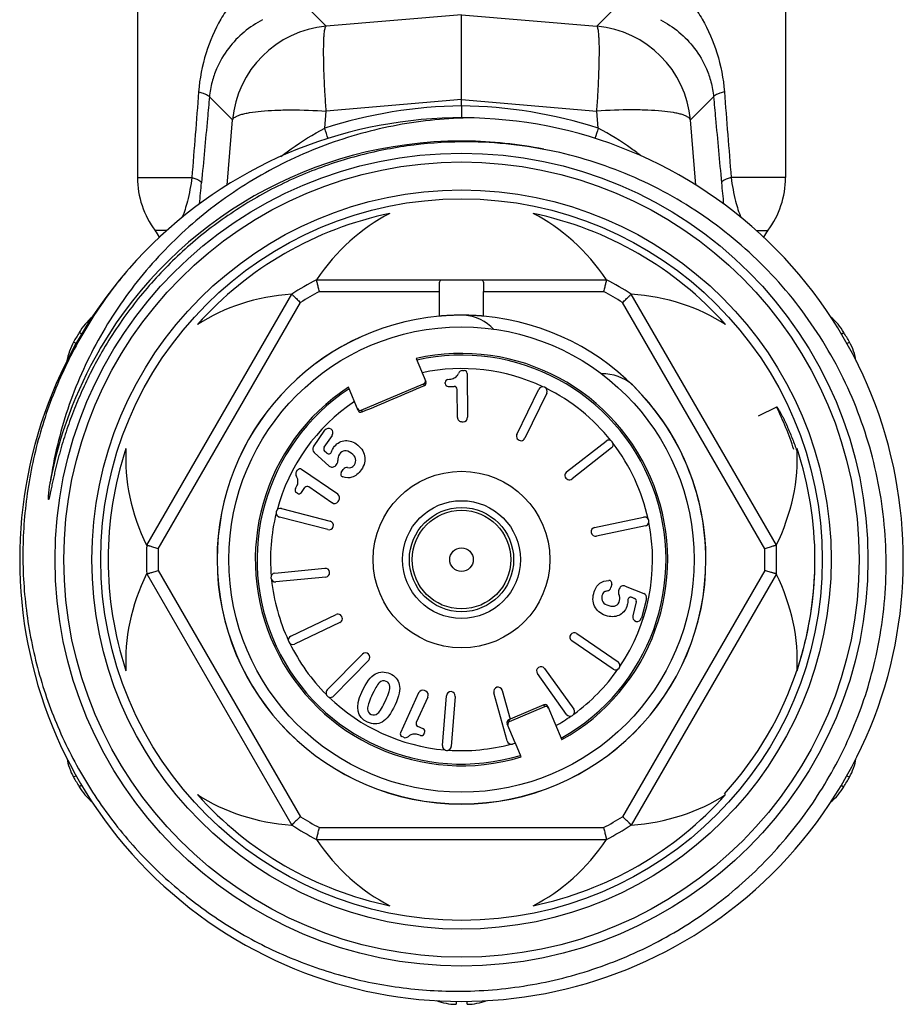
# Model space of a CAD drawing. Header units: millimetres. Extents: x 60394 to 199354, y 20895 to 166073.
# Tile 156 of 256: x 121074 to 121104, y 21112 to 21145. Entities that reach past the tile are written whole.
import ezdxf

# ---------------------------------------------------------------- set-up
doc = ezdxf.new("R2010")
doc.units = ezdxf.units.MM

msp = doc.modelspace()

# ---------------------------------------------------------------- linework, layer by layer
at = {"color": 0, "linetype": 'Continuous', "lineweight": -2}
for p, q in [((121078.482, 21146.725), (121078.482, 21139.641)), ((121100.482, 21146.725), (121100.482, 21139.641)), ((121084.887, 21144.778), (121084.263, 21145.4)), ((121089.482, 21145.168), (121084.887, 21144.778)), ((121089.482, 21145.168), (121094.076, 21144.778)), ((121089.482, 21142.289), (121089.482, 21145.168)), ((121094.076, 21144.778), (121094.701, 21145.4)), ((121081.708, 21141.598), (121080.924, 21142.379)), ((121089.482, 21142.289), (121084.887, 21141.899)), ((121089.482, 21142.073), (121089.482, 21142.289)), ((121089.482, 21142.289), (121094.076, 21141.899)), ((121097.256, 21141.598), (121098.04, 21142.379)), ((121084.84, 21141.319), (121084.887, 21141.899)), ((121089.482, 21142.073), (121089.482, 21141.669)), ((121094.123, 21141.319), (121094.076, 21141.899)), ((121081.527, 21139.38), (121081.708, 21141.598)), ((121097.437, 21139.379), (121097.256, 21141.598)), ((121078.482, 21139.641), (121080.329, 21139.641)), ((121100.482, 21139.641), (121098.635, 21139.641)), ((121079.475, 21137.841), (121079.082, 21137.841)), ((121099.482, 21137.841), (121099.882, 21137.841)), ((121084.558, 21136.17), (121094.405, 21136.17)), ((121084.657, 21135.77), (121088.733, 21135.77)), ((121088.733, 21134.936), (121088.733, 21135.77)), ((121090.23, 21134.936), (121090.23, 21135.77)), ((121090.23, 21135.77), (121094.307, 21135.77)), ((121078.793, 21127.156), (121083.716, 21135.684)), ((121079.188, 21127.041), (121084.013, 21135.398)), ((121099.775, 21127.041), (121094.95, 21135.398)), ((121100.171, 21127.156), (121095.247, 21135.684)), ((121076.404, 21134.006), (121076.312, 21134.058)), ((121076.588, 21134.328), (121076.499, 21134.381)), ((121102.374, 21134.327), (121102.464, 21134.381)), ((121102.561, 21134.007), (121102.651, 21134.058)), ((121087.941, 21133.498), (121088.275, 21132.712)), ((121089.516, 21133.09), (121089.575, 21133.09)), ((121089.676, 21132.991), (121089.689, 21131.502)), ((121085.974, 21131.735), (121085.64, 21132.521)), ((121086.079, 21131.743), (121088.196, 21132.642)), ((121088.222, 21132.581), (121088.196, 21132.642)), ((121088.93, 21132.646), (121088.929, 21132.688)), ((121089.03, 21132.547), (121089.234, 21132.549)), ((121089.343, 21131.499), (121089.335, 21132.449)), ((121091.366, 21130.921), (121092.105, 21132.453)), ((121092.375, 21132.322), (121091.636, 21130.791)), ((121086.079, 21131.743), (121086.105, 21131.682)), ((121099.562, 21131.552), (121100.183, 21131.853)), ((121084.46, 21130.5), (121084.846, 21131.062)), ((121089.494, 21131.351), (121089.54, 21131.351)), ((121084.82, 21130.483), (121085.098, 21130.889)), ((121093.052, 21129.649), (121094.392, 21130.696)), ((121094.577, 21130.46), (121093.236, 21129.413)), ((121084.989, 21129.847), (121084.484, 21130.304)), ((121084.909, 21130.286), (121084.835, 21130.352)), ((121083.881, 21129.657), (121083.915, 21129.706)), ((121085.281, 21128.888), (121084.054, 21129.732)), ((121085.21, 21129.869), (121085.256, 21129.931)), ((121085.396, 21129.629), (121085.468, 21129.732)), ((121084.048, 21128.948), (121084.163, 21129.116)), ((121085.085, 21128.603), (121084.302, 21129.142)), ((121083.909, 21128.922), (121083.874, 21128.946)), ((121083.373, 21128.404), (121085.02, 21127.979)), ((121085.294, 21128.642), (121085.32, 21128.68)), ((121084.945, 21127.688), (121083.298, 21128.114)), ((121094.001, 21127.763), (121095.666, 21128.109)), ((121095.728, 21127.816), (121094.062, 21127.469)), ((121083.148, 21126.211), (121084.841, 21126.374)), ((121078.793, 21126.184), (121083.716, 21117.656)), ((121079.188, 21126.298), (121084.013, 21117.941)), ((121084.87, 21126.075), (121083.177, 21125.912)), ((121099.775, 21126.298), (121094.95, 21117.941)), ((121100.171, 21126.184), (121095.247, 21117.656)), ((121094.583, 21125.84), (121094.551, 21125.718)), ((121095.04, 21125.773), (121095.671, 21125.517)), ((121094.84, 21125.678), (121094.817, 21125.604)), ((121095.265, 21125.389), (121095.358, 21125.351)), ((121095.417, 21125.234), (121095.294, 21124.757)), ((121095.76, 21125.341), (121095.589, 21124.681)), ((121083.687, 21124.072), (121085.222, 21124.804)), ((121085.352, 21124.534), (121083.816, 21123.801)), ((121093.397, 21124.161), (121094.798, 21123.198)), ((121094.629, 21122.95), (121093.227, 21123.914)), ((121084.925, 21122.247), (121086.117, 21123.46)), ((121086.331, 21123.25), (121085.139, 21122.037)), ((121093.046, 21121.414), (121092.058, 21122.799)), ((121092.303, 21122.973), (121093.29, 21121.589)), ((121088.026, 21122.147), (121087.409, 21120.793)), ((121088.267, 21122.203), (121088.225, 21122.222)), ((121088.834, 21120.353), (121088.968, 21122.048)), ((121089.267, 21122.025), (121089.133, 21120.329)), ((121091.034, 21120.512), (121090.579, 21122.151)), ((121090.868, 21122.231), (121091.139, 21121.254)), ((121088.341, 21122.004), (121087.947, 21121.14)), ((121092.281, 21121.739), (121091.139, 21121.254)), ((121092.307, 21121.677), (121092.281, 21121.739)), ((121092.412, 21121.686), (121092.891, 21120.556)), ((121091.111, 21121.169), (121092.307, 21121.677)), ((121091.309, 21120.446), (121091.033, 21121.096)), ((121091.14, 21121.251), (121091.086, 21121.227)), ((121091.086, 21121.227), (121091.111, 21121.169)), ((121088.181, 21120.923), (121087.996, 21121.007)), ((121088.231, 21120.79), (121088.214, 21120.752)), ((121087.512, 21120.636), (121087.458, 21120.66)), ((121091.314, 21120.434), (121091.218, 21120.408)), ((121091.511, 21119.97), (121091.314, 21120.434)), ((121076.402, 21119.332), (121076.312, 21119.282)), ((121076.59, 21119.013), (121076.499, 21118.959)), ((121102.375, 21119.012), (121102.464, 21118.959)), ((121102.56, 21119.333), (121102.651, 21119.282)), ((121084.657, 21117.57), (121094.307, 21117.57)), ((121084.558, 21117.17), (121094.405, 21117.17)), ((121089.296, 21111.675), (121089.295, 21111.571)), ((121089.667, 21111.675), (121089.668, 21111.571))]:
    msp.add_line(p, q, dxfattribs=at)
for radius in [13.8, 13.5, 12.55, 12.25, 7.9, 3, 2, 1.77, 1.673, 0.4]:
    msp.add_circle((121089.482, 21126.67), radius, dxfattribs=at)
for centre, radius, start, end in [((121085.197, 21141.289), 3.503, 95.0702, 174.9331), ((121093.766, 21141.289), 3.503, 5.0669, 84.9298), ((121089.656, 21126.324), 15.75, 90.6339, 107.8048), ((121089.307, 21126.324), 15.75, 72.1952, 89.3661), ((121089.482, 21126.67), 15, 139.2303, 138.8082), ((121030.83, 21124.322), 56.621, 17.0913, 17.4689), ((121148.142, 21124.32), 56.63, 162.5311, 162.9081), ((121089.482, 21126.67), 14.21, 90.002, 149.3478), ((121089.482, 21126.7), 14.18, 89.4131, 90.0033), ((121089.611, 21126.549), 14.302, 78.4831, 90.5187), ((121089.481, 21126.664), 14.216, 78.6748, 89.4107), ((121081.482, 21139.641), 3, 180, 216.8699), ((121008.18, 21146.158), 72.784, 354.15434, 354.72585), ((121170.775, 21146.157), 72.775, 185.27414, 185.84724), ((121097.482, 21139.641), 3, 323.1301, 0), ((121089.482, 21126.67), 12, 101.6766, 138.3234), ((121089.482, 21126.67), 12, 41.6766, 78.3234), ((121077.482, 21136.641), 2, 29.1836, 36.8699), ((121101.482, 21136.641), 2, 143.1301, 150.8636), ((121089.482, 21126.67), 10.7, 117.3956, 122.6044), ((121089.482, 21126.67), 10.7, 57.3956, 62.6044), ((121089.482, 21126.67), 10.3, 117.9331, 122.0669), ((121089.482, 21126.67), 10.3, 57.9331, 62.0669), ((121078.219, 21133.359), 2, 129.629, 149.292), ((121089.482, 21126.67), 8.3, 95.1728, 180), ((121089.482, 21126.67), 8.295, 95.1842, 180), ((121089.482, 21133.47), 1.5, 42.7113, 86.5541), ((121089.482, 21126.67), 8.3, 0, 84.8272), ((121100.745, 21133.359), 2, 30.708, 50.3124), ((121078.057, 21133.079), 2, 150.708, 170.3287), ((121089.482, 21126.67), 15.1, 149.292, 150.708), ((121089.482, 21126.67), 15.1, 29.292, 30.708), ((121100.907, 21133.079), 2, 9.5991, 29.292), ((121089.482, 21126.67), 14.21, 150.0079, 169.3258), ((121089.46, 21126.682), 14.185, 149.3461, 150.007), ((121089.482, 21126.67), 7, 299.1506, 102.7134), ((121089.482, 21126.67), 6.942, 299.202, 102.627), ((121089.482, 21126.67), 6.486, 64.7815, 101.8882), ((121089.517, 21132.94), 0.15, 90.5, 158.8914), ((121089.576, 21132.99), 0.1, 0.5, 90.5), ((121089.029, 21132.689), 0.1, 93.504, 180.5), ((121094.29, 21131.478), 1.5, 48.4459, 91.9926), ((121089.482, 21126.67), 7, 123.2866, 286.8494), ((121089.482, 21126.67), 6.942, 123.373, 286.798), ((121088.183, 21132.673), 0.1, 293.0502, 23.0616), ((121089.03, 21132.647), 0.1, 180.5, 270.5), ((121089.235, 21132.449), 0.1, 0.5, 90.5), ((121092.24, 21132.388), 0.15, 334.25, 154.25), ((121089.482, 21126.67), 6.486, 38.5315, 63.7185), ((121089.482, 21126.67), 8.295, 0, 45.6222), ((121089.482, 21126.67), 6.486, 124.1118, 164.9685), ((121086.066, 21131.774), 0.1, 202.9384, 292.9498), ((121089.462, 21126.662), 11.91, 18.3386, 25.8345), ((121089.493, 21131.501), 0.15, 180.5, 270.5), ((121089.539, 21131.501), 0.15, 270.5, 0.5), ((121084.97, 21130.977), 0.15, 325.5, 145.5), ((121091.501, 21130.856), 0.15, 154.25, 334.25), ((121094.484, 21130.578), 0.15, 308, 128), ((121089.482, 21126.67), 12, 161.6766, 198.3234), ((121084.584, 21130.415), 0.15, 145.5, 227.948), ((121084.902, 21130.427), 0.1, 145.5, 227.9551), ((121089.482, 21126.67), 6.486, 12.2815, 37.4685), ((121089.482, 21126.67), 12, 341.6766, 18.3234), ((121084.976, 21130.36), 0.1, 227.9551, 342.887), ((121083.997, 21129.649), 0.1, 55.5, 145.5), ((121085.09, 21129.959), 0.15, 227.948, 322.9906), ((121085.137, 21130.021), 0.15, 322.9906, 6.2843), ((121085.591, 21129.647), 0.15, 80.8809, 145.5), ((121084.005, 21129.572), 0.15, 145.5, 213.8914), ((121085.479, 21129.572), 0.1, 145.5, 252.8727), ((121093.144, 21129.531), 0.15, 128, 308), ((121083.931, 21129.029), 0.1, 148.504, 235.5), ((121084.245, 21129.059), 0.1, 55.5, 145.5), ((121083.966, 21129.005), 0.1, 235.5, 325.5), ((121085.196, 21128.765), 0.15, 325.5, 55.5), ((121083.336, 21128.259), 0.15, 75.5, 255.5), ((121085.17, 21128.727), 0.15, 235.5, 325.5), ((121089.482, 21126.67), 6.486, 166.0315, 184.9685), ((121095.697, 21127.963), 0.15, 281.75, 101.75), ((121084.982, 21127.833), 0.15, 255.5, 75.5), ((121094.032, 21127.616), 0.15, 101.75, 281.75), ((121089.482, 21126.67), 6.486, 326.0315, 11.2185), ((121089.482, 21126.67), 10.7, 177.3956, 182.6044), ((121089.482, 21126.67), 10.3, 177.9331, 182.0669), ((121089.482, 21126.67), 10.3, 357.9331, 2.0669), ((121089.482, 21126.67), 10.7, 357.3956, 2.6044), ((121089.817, 21126.646), 11.664, 0.7643, 1.4862), ((121089.807, 21126.646), 11.673, 0.0887, 0.7643), ((121089.482, 21126.67), 8.3, 180, 0), ((121089.482, 21126.67), 8.295, 180, 0), ((121084.856, 21126.224), 0.15, 275.5, 95.5), ((121089.791, 21126.646), 11.69, 358.1985, 359.7691), ((121089.802, 21126.646), 11.679, 359.7694, 0.0888), ((121083.163, 21126.061), 0.15, 95.5, 275.5), ((121089.771, 21126.646), 11.71, 355.8618, 357.9431), ((121089.782, 21126.646), 11.698, 357.9435, 358.1987), ((121089.482, 21126.67), 6.486, 186.0315, 204.9685), ((121094.406, 21125.755), 0.15, 280.8809, 345.5), ((121094.486, 21125.865), 0.1, 345.5, 92.8727), ((121094.984, 21125.634), 0.15, 67.948, 162.9906), ((121089.752, 21126.648), 11.729, 353.8837, 355.3589), ((121089.76, 21126.647), 11.721, 355.359, 355.862), ((121094.961, 21125.56), 0.15, 162.9906, 206.2843), ((121095.228, 21125.296), 0.1, 67.9551, 182.8871), ((121095.615, 21125.378), 0.15, 345.5, 67.948), ((121089.734, 21126.65), 11.747, 351.9711, 353.8836), ((121095.32, 21125.259), 0.1, 345.5, 67.9551), ((121085.287, 21124.669), 0.15, 295.5, 115.5), ((121095.444, 21124.718), 0.15, 165.5, 345.5), ((121089.715, 21126.652), 11.766, 350.1203, 351.4778), ((121089.724, 21126.651), 11.757, 351.4779, 351.9713), ((121089.675, 21126.661), 11.807, 341.7627, 350.1126), ((121083.752, 21123.937), 0.15, 115.5, 295.5), ((121093.312, 21124.037), 0.15, 55.5, 235.5), ((121089.482, 21126.67), 6.486, 206.0315, 224.9685), ((121086.224, 21123.355), 0.15, 315.5, 135.5), ((121092.181, 21122.886), 0.15, 35.5, 215.5), ((121094.713, 21123.074), 0.15, 235.5, 55.5), ((121089.482, 21126.67), 6.486, 306.0315, 324.9685), ((121089.667, 21126.665), 11.816, 317.7447, 341.759), ((121085.032, 21122.142), 0.15, 135.5, 315.5), ((121088.163, 21122.085), 0.15, 65.5, 155.5), ((121088.204, 21122.066), 0.15, 335.5, 65.5), ((121089.117, 21122.037), 0.15, 355.5, 175.5), ((121090.724, 21122.191), 0.15, 15.5, 195.5), ((121089.482, 21126.67), 6.486, 226.0315, 264.9685), ((121092.32, 21121.647), 0.1, 22.9368, 112.9569), ((121089.482, 21126.67), 6.486, 299.6402, 304.9685), ((121093.168, 21121.502), 0.15, 215.5, 35.5), ((121088.038, 21121.098), 0.1, 155.5, 245.5), ((121091.125, 21121.135), 0.1, 113.0431, 203.0632), ((121087.5, 21120.751), 0.1, 155.5, 245.5), ((121088.123, 21120.794), 0.1, 248.504, 335.5), ((121088.14, 21120.832), 0.1, 335.5, 65.5), ((121087.574, 21120.772), 0.15, 245.5, 313.8914), ((121088.984, 21120.341), 0.15, 175.5, 355.5), ((121089.482, 21126.67), 6.486, 266.0315, 284.9685), ((121091.178, 21120.552), 0.15, 195.5, 285.5), ((121078.057, 21120.26), 2, 189.5598, 209.292), ((121100.907, 21120.26), 2, 330.708, 350.3043), ((121089.482, 21126.67), 15.1, 209.292, 210.708), ((121089.482, 21126.67), 15.1, 329.292, 330.708), ((121078.219, 21119.98), 2, 210.708, 230.3412), ((121089.482, 21126.67), 12, 221.6766, 258.3234), ((121089.482, 21126.67), 12, 281.6766, 318.3234), ((121100.745, 21119.98), 2, 309.7718, 329.292), ((121089.482, 21126.67), 10.3, 237.9331, 242.0669), ((121089.482, 21126.67), 10.3, 297.9331, 302.0669), ((121089.482, 21126.67), 10.7, 237.3956, 242.6044), ((121089.482, 21126.67), 10.7, 297.3956, 302.6044), ((121089.32, 21113.571), 2, 249.737, 269.292), ((121089.644, 21113.571), 2, 270.708, 290.2622)]:
    msp.add_arc(centre, radius, start, end, dxfattribs=at)
for centre, major_axis, ratio, start_param, end_param in [((121089.482, 21131.186), (0, -7.823), 0.816497, -2.751544, -2.261468), ((121089.482, 21131.186), (0, -7.823), 0.816497, 2.261468, 2.751544), ((121085.57, 21128.928), (6.775, -3.911), 0.816497, -4.021717, -3.531642), ((121093.393, 21128.928), (6.775, 3.911), 0.816497, 0.390049, 0.880125), ((121088.157, 21132.734), (0.0391, -0.0921), 0.999848, 0, 1.387806), ((121086.04, 21131.836), (-0.0391, 0.0921), 0.999848, 7.853982, 9.424778), ((121085.57, 21128.928), (6.775, -3.911), 0.816497, -2.751544, -2.261468), ((121093.393, 21128.928), (6.775, 3.911), 0.816497, -0.880125, -0.390049), ((121085.57, 21124.412), (6.775, 3.911), 0.816497, -4.021717, -3.531642), ((121093.393, 21124.412), (6.775, -3.911), 0.816497, 0.390049, 0.880125), ((121092.346, 21121.585), (0.0391, -0.0921), 0.999848, 7.853982, 9.424778), ((121091.15, 21121.077), (-0.0391, 0.0921), 0.999848, 6.283185, 7.670991), ((121085.57, 21124.412), (6.775, 3.911), 0.816497, -2.751544, -2.261468), ((121093.393, 21124.412), (6.775, -3.911), 0.816497, -0.880125, -0.390049), ((121089.482, 21122.153), (0, -7.823), 0.816497, -0.880125, -0.390049), ((121089.482, 21122.153), (0, -7.823), 0.816497, 0.390049, 0.880125)]:
    msp.add_ellipse(centre, major_axis=major_axis, ratio=ratio, start_param=start_param, end_param=end_param, dxfattribs=at)
for points, knots in [([(121082.914, 21146.725), (121082.587, 21146.513), (121082.132, 21146.129), (121081.628, 21145.523), (121081.181, 21144.841), (121080.753, 21143.857), (121080.59, 21142.999), (121080.556, 21142.553)], [0, 0, 0, 0, 0.236383, 0.355525, 0.47665, 0.72911, 1, 1, 1, 1]), ([(121096.049, 21146.725), (121096.377, 21146.513), (121096.831, 21146.129), (121097.335, 21145.523), (121097.782, 21144.841), (121098.211, 21143.857), (121098.373, 21142.999), (121098.408, 21142.553)], [0, 0, 0, 0, 0.236383, 0.355525, 0.47665, 0.72911, 1, 1, 1, 1]), ([(121082.73, 21145.001), (121082.508, 21144.884), (121082.085, 21144.602), (121081.541, 21144.039), (121081.193, 21143.446), (121080.997, 21142.876), (121080.94, 21142.551), (121080.924, 21142.379)], [0, 0, 0, 0, 0.227856, 0.45619, 0.703057, 0.843391, 1, 1, 1, 1]), ([(121084.887, 21141.899), (121084.874, 21142.089), (121084.85, 21142.458), (121084.822, 21142.989), (121084.805, 21143.472), (121084.799, 21143.893), (121084.803, 21144.199), (121084.812, 21144.404), (121084.822, 21144.525), (121084.833, 21144.622), (121084.847, 21144.697), (121084.863, 21144.747), (121084.878, 21144.773), (121084.887, 21144.778)], [0, 0, 0, 0, 0.197448, 0.383206, 0.551789, 0.698562, 0.819359, 0.86896, 0.910905, 0.944973, 0.971014, 0.989114, 1, 1, 1, 1]), ([(121094.076, 21141.899), (121094.09, 21142.089), (121094.114, 21142.458), (121094.141, 21142.989), (121094.158, 21143.472), (121094.164, 21143.893), (121094.161, 21144.199), (121094.151, 21144.404), (121094.142, 21144.525), (121094.13, 21144.622), (121094.116, 21144.697), (121094.101, 21144.747), (121094.085, 21144.773), (121094.076, 21144.778)], [0, 0, 0, 0, 0.197448, 0.383206, 0.551789, 0.698562, 0.819359, 0.86896, 0.910905, 0.944973, 0.971014, 0.989114, 1, 1, 1, 1]), ([(121096.233, 21145.001), (121096.456, 21144.884), (121096.879, 21144.602), (121097.422, 21144.039), (121097.771, 21143.446), (121097.966, 21142.876), (121098.023, 21142.551), (121098.04, 21142.379)], [0, 0, 0, 0, 0.227856, 0.45619, 0.703057, 0.843391, 1, 1, 1, 1]), ([(121080.556, 21142.553), (121080.607, 21142.539), (121080.697, 21142.513), (121080.812, 21142.469), (121080.887, 21142.43), (121080.921, 21142.395), (121080.924, 21142.379)], [0, 0, 0, 0, 0.384383, 0.679056, 0.881179, 1, 1, 1, 1]), ([(121098.408, 21142.553), (121098.356, 21142.539), (121098.266, 21142.513), (121098.151, 21142.469), (121098.077, 21142.43), (121098.042, 21142.395), (121098.04, 21142.379)], [0, 0, 0, 0, 0.384383, 0.679056, 0.881179, 1, 1, 1, 1]), ([(121080.924, 21142.379), (121080.902, 21142.136), (121080.812, 21141.165), (121080.723, 21140.195), (121080.656, 21139.467)], [0, 0, 0, 0, 0.250129, 1, 1, 1, 1]), ([(121098.04, 21142.379), (121098.062, 21142.136), (121098.151, 21141.165), (121098.241, 21140.195), (121098.308, 21139.467)], [0, 0, 0, 0, 0.250129, 1, 1, 1, 1]), ([(121081.708, 21141.598), (121081.72, 21141.64), (121081.783, 21141.694), (121081.884, 21141.743), (121081.997, 21141.783), (121082.133, 21141.818), (121082.362, 21141.863), (121082.704, 21141.904), (121083.171, 21141.933), (121083.908, 21141.946), (121084.488, 21141.925), (121084.887, 21141.899)], [0, 0, 0, 0, 0.039817, 0.069007, 0.10527, 0.148712, 0.19925, 0.320444, 0.465743, 0.630843, 1, 1, 1, 1]), ([(121097.256, 21141.598), (121097.243, 21141.64), (121097.18, 21141.694), (121097.079, 21141.743), (121096.967, 21141.783), (121096.83, 21141.818), (121096.601, 21141.863), (121096.259, 21141.904), (121095.792, 21141.933), (121095.055, 21141.946), (121094.476, 21141.925), (121094.076, 21141.899)], [0, 0, 0, 0, 0.039817, 0.069007, 0.10527, 0.148712, 0.19925, 0.320444, 0.465743, 0.630843, 1, 1, 1, 1]), ([(121089.693, 21141.668), (121088.843, 21141.648), (121087.142, 21141.463), (121084.678, 21140.753), (121082.755, 21139.817), (121081.333, 21138.878), (121079.998, 21137.819), (121078.51, 21136.282), (121077.316, 21134.508), (121076.56, 21132.981), (121075.943, 21131.393), (121075.642, 21130.143), (121075.518, 21129.302)], [0, 0, 0, 0, 0.124979, 0.249957, 0.37493, 0.437476, 0.500021, 0.624989, 0.749955, 0.812492, 0.87504, 1, 1, 1, 1]), ([(121083.351, 21140.356), (121083.465, 21140.444), (121083.941, 21140.796), (121084.445, 21141.11), (121084.84, 21141.319)], [0, 0, 0, 0, 0.24471, 1, 1, 1, 1]), ([(121095.603, 21140.363), (121095.489, 21140.451), (121095.016, 21140.8), (121094.515, 21141.111), (121094.123, 21141.319)], [0, 0, 0, 0, 0.244791, 1, 1, 1, 1]), ([(121089.482, 21140.85), (121088.865, 21140.844), (121087.632, 21140.753), (121085.817, 21140.378), (121084.065, 21139.771), (121082.408, 21138.942), (121080.871, 21137.905), (121079.482, 21136.678), (121078.264, 21135.282), (121077.579, 21134.253), (121077.271, 21133.72)], [0, 0, 0, 0, 0.125039, 0.250061, 0.375073, 0.500072, 0.625063, 0.750047, 0.875026, 1, 1, 1, 1]), ([(121103.517, 21123.226), (121103.735, 21124.154), (121103.986, 21126.06), (121103.791, 21128.933), (121103.032, 21131.711), (121101.736, 21134.284), (121099.956, 21136.548), (121097.76, 21138.412), (121095.237, 21139.801), (121093.401, 21140.372), (121092.467, 21140.563)], [0, 0, 0, 0, 0.125004, 0.250009, 0.375009, 0.50001, 0.625011, 0.750011, 0.875, 1, 1, 1, 1]), ([(121080.329, 21139.641), (121080.293, 21139.37), (121080.207, 21138.911), (121080.069, 21138.466), (121080, 21138.286)], [0, 0, 0, 0, 0.587244, 1, 1, 1, 1]), ([(121080.329, 21139.641), (121080.375, 21139.628), (121080.455, 21139.601), (121080.557, 21139.558), (121080.624, 21139.518), (121080.653, 21139.483), (121080.656, 21139.467)], [0, 0, 0, 0, 0.378625, 0.670226, 0.873611, 1, 1, 1, 1]), ([(121098.635, 21139.641), (121098.589, 21139.628), (121098.508, 21139.601), (121098.406, 21139.558), (121098.339, 21139.518), (121098.31, 21139.483), (121098.308, 21139.467)], [0, 0, 0, 0, 0.378625, 0.670226, 0.873611, 1, 1, 1, 1]), ([(121098.635, 21139.641), (121098.67, 21139.37), (121098.757, 21138.91), (121098.895, 21138.464), (121098.965, 21138.284)], [0, 0, 0, 0, 0.58743, 1, 1, 1, 1]), ([(121078.194, 21136.548), (121077.734, 21136.012), (121076.889, 21134.872), (121075.876, 21133.002), (121075.137, 21131.007), (121074.689, 21128.928), (121074.539, 21126.806), (121074.693, 21124.684), (121075.147, 21122.605), (121075.892, 21120.613), (121076.914, 21118.747), (121078.192, 21117.046), (121079.7, 21115.545), (121081.407, 21114.276), (121083.279, 21113.265), (121085.277, 21112.534), (121087.359, 21112.097), (121088.775, 21112.009), (121089.482, 21112.016)], [0, 0, 0, 0, 0.062494, 0.125002, 0.187498, 0.249999, 0.3125, 0.375, 0.437499, 0.499998, 0.562499, 0.625002, 0.687503, 0.750001, 0.812501, 0.874997, 0.937507, 1, 1, 1, 1]), ([(121084.657, 21135.77), (121084.65, 21135.795), (121084.638, 21135.846), (121084.62, 21135.919), (121084.603, 21135.987), (121084.59, 21136.039), (121084.581, 21136.076), (121084.575, 21136.1), (121084.57, 21136.12), (121084.566, 21136.137), (121084.563, 21136.149), (121084.561, 21136.157), (121084.56, 21136.162), (121084.559, 21136.165), (121084.559, 21136.168), (121084.558, 21136.169), (121084.558, 21136.17), (121084.558, 21136.17)], [0, 0, 0, 0, 0.192194, 0.37797, 0.549967, 0.701873, 0.768403, 0.827666, 0.878994, 0.921856, 0.955733, 0.969154, 0.980187, 0.98881, 0.995001, 0.998738, 1, 1, 1, 1]), ([(121088.732, 21135.963), (121088.732, 21135.993), (121088.732, 21136.034), (121088.738, 21136.086), (121088.747, 21136.123), (121088.766, 21136.154), (121088.795, 21136.168), (121088.81, 21136.17), (121088.818, 21136.17)], [0, 0, 0, 0, 0.351227, 0.497304, 0.621768, 0.815461, 0.903944, 1, 1, 1, 1]), ([(121090.145, 21136.17), (121090.153, 21136.17), (121090.169, 21136.168), (121090.198, 21136.154), (121090.216, 21136.123), (121090.225, 21136.086), (121090.231, 21136.034), (121090.232, 21135.993), (121090.232, 21135.963)], [0, 0, 0, 0, 0.096056, 0.184539, 0.378232, 0.502696, 0.648773, 1, 1, 1, 1]), ([(121094.405, 21136.17), (121094.405, 21136.17), (121094.405, 21136.169), (121094.404, 21136.168), (121094.404, 21136.165), (121094.403, 21136.162), (121094.402, 21136.157), (121094.4, 21136.149), (121094.397, 21136.137), (121094.393, 21136.12), (121094.388, 21136.1), (121094.382, 21136.076), (121094.373, 21136.039), (121094.36, 21135.987), (121094.344, 21135.919), (121094.326, 21135.846), (121094.313, 21135.795), (121094.307, 21135.77)], [0, 0, 0, 0, 0.001262, 0.004999, 0.01119, 0.019813, 0.030846, 0.044267, 0.078144, 0.121006, 0.172334, 0.231597, 0.298127, 0.450033, 0.62203, 0.807806, 1, 1, 1, 1]), ([(121088.733, 21135.77), (121088.733, 21135.803), (121088.733, 21135.868), (121088.732, 21135.932), (121088.732, 21135.963)], [0, 0, 0, 0, 0.516422, 1, 1, 1, 1]), ([(121090.232, 21135.963), (121090.232, 21135.932), (121090.231, 21135.868), (121090.23, 21135.803), (121090.23, 21135.77)], [0, 0, 0, 0, 0.483578, 1, 1, 1, 1]), ([(121083.716, 21135.684), (121083.716, 21135.683), (121083.717, 21135.683), (121083.718, 21135.682), (121083.72, 21135.68), (121083.722, 21135.678), (121083.726, 21135.675), (121083.731, 21135.669), (121083.74, 21135.66), (121083.753, 21135.648), (121083.768, 21135.634), (121083.786, 21135.617), (121083.813, 21135.591), (121083.852, 21135.553), (121083.903, 21135.505), (121083.957, 21135.453), (121083.994, 21135.417), (121084.013, 21135.398)], [0, 0, 0, 0, 0.001262, 0.004999, 0.01119, 0.019813, 0.030846, 0.044267, 0.078144, 0.121006, 0.172334, 0.231597, 0.298127, 0.450033, 0.62203, 0.807806, 1, 1, 1, 1]), ([(121094.95, 21135.398), (121094.969, 21135.417), (121095.006, 21135.453), (121095.061, 21135.505), (121095.111, 21135.553), (121095.15, 21135.591), (121095.178, 21135.617), (121095.195, 21135.634), (121095.21, 21135.648), (121095.223, 21135.66), (121095.232, 21135.669), (121095.238, 21135.675), (121095.241, 21135.678), (121095.244, 21135.68), (121095.246, 21135.682), (121095.246, 21135.683), (121095.247, 21135.683), (121095.247, 21135.684)], [0, 0, 0, 0, 0.192194, 0.37797, 0.549967, 0.701873, 0.768403, 0.827666, 0.878994, 0.921856, 0.955733, 0.969154, 0.980187, 0.98881, 0.995001, 0.998738, 1, 1, 1, 1]), ([(121090.232, 21134.936), (121090.232, 21134.936), (121090.231, 21134.936), (121090.231, 21134.936), (121090.229, 21134.936), (121090.227, 21134.936), (121090.223, 21134.936), (121090.217, 21134.937), (121090.209, 21134.937), (121090.199, 21134.938), (121090.187, 21134.939), (121090.168, 21134.941), (121090.141, 21134.943), (121090.103, 21134.946), (121090.06, 21134.949), (121090.01, 21134.952), (121089.956, 21134.955), (121089.875, 21134.959), (121089.765, 21134.964), (121089.626, 21134.967), (121089.482, 21134.969), (121089.337, 21134.967), (121089.198, 21134.964), (121089.089, 21134.959), (121089.007, 21134.955), (121088.953, 21134.952), (121088.904, 21134.949), (121088.86, 21134.946), (121088.822, 21134.943), (121088.795, 21134.941), (121088.776, 21134.939), (121088.765, 21134.938), (121088.755, 21134.937), (121088.747, 21134.937), (121088.74, 21134.936), (121088.736, 21134.936), (121088.734, 21134.936), (121088.733, 21134.936), (121088.732, 21134.936), (121088.732, 21134.936), (121088.732, 21134.936)], [0, 0, 0, 0, 0.000155, 0.000609, 0.001364, 0.00242, 0.005429, 0.009633, 0.015027, 0.021596, 0.029317, 0.038171, 0.05919, 0.08446, 0.113715, 0.146679, 0.18304, 0.222435, 0.308822, 0.402539, 0.500004, 0.597467, 0.691184, 0.777572, 0.816966, 0.853326, 0.886289, 0.915544, 0.940814, 0.961833, 0.970685, 0.978406, 0.984973, 0.990367, 0.994571, 0.99758, 0.998635, 0.99939, 0.999845, 1, 1, 1, 1]), ([(121077.271, 21133.72), (121077.147, 21133.505), (121076.91, 21133.069), (121076.589, 21132.397), (121076.35, 21131.825), (121076.176, 21131.36), (121076.055, 21131.008), (121075.943, 21130.654), (121075.856, 21130.356), (121075.791, 21130.116), (121075.745, 21129.936), (121075.7, 21129.756), (121075.658, 21129.575), (121075.617, 21129.393), (121075.585, 21129.242), (121075.559, 21129.12), (121075.543, 21129.044), (121075.531, 21128.984), (121075.521, 21128.938), (121075.512, 21128.893), (121075.502, 21128.847), (121075.494, 21128.81), (121075.487, 21128.779), (121075.482, 21128.761), (121075.478, 21128.746), (121075.475, 21128.735), (121075.472, 21128.726), (121075.47, 21128.718), (121075.468, 21128.713), (121075.464, 21128.711), (121075.461, 21128.711), (121075.459, 21128.715), (121075.459, 21128.719), (121075.459, 21128.725), (121075.458, 21128.731), (121075.458, 21128.739), (121075.458, 21128.748), (121075.458, 21128.76), (121075.459, 21128.775), (121075.46, 21128.802), (121075.463, 21128.841), (121075.467, 21128.887), (121075.471, 21128.933), (121075.476, 21128.979), (121075.483, 21129.041), (121075.496, 21129.148), (121075.509, 21129.24), (121075.518, 21129.302)], [0, 0, 0, 0, 0.125102, 0.250203, 0.375303, 0.437858, 0.500413, 0.562966, 0.625519, 0.656796, 0.688071, 0.719346, 0.75062, 0.781892, 0.813161, 0.828794, 0.844424, 0.852238, 0.86005, 0.867861, 0.875669, 0.883471, 0.887369, 0.891259, 0.893207, 0.895133, 0.897081, 0.898069, 0.898984, 0.899815, 0.900137, 0.900486, 0.901495, 0.902539, 0.90347, 0.904404, 0.906354, 0.908293, 0.910232, 0.914123, 0.921914, 0.929713, 0.937516, 0.945323, 0.953131, 0.968751, 1, 1, 1, 1]), ([(121100.183, 21131.853), (121100.191, 21131.851), (121100.203, 21131.836), (121100.218, 21131.816), (121100.232, 21131.794), (121100.251, 21131.764), (121100.274, 21131.726), (121100.299, 21131.679), (121100.325, 21131.633), (121100.358, 21131.57), (121100.398, 21131.492), (121100.445, 21131.396), (121100.49, 21131.3), (121100.534, 21131.204), (121100.591, 21131.074), (121100.66, 21130.912), (121100.738, 21130.714), (121100.813, 21130.515), (121100.859, 21130.382), (121100.882, 21130.315)], [0, 0, 0, 0, 0.014835, 0.030379, 0.045973, 0.061583, 0.092826, 0.124084, 0.155349, 0.18662, 0.24917, 0.311728, 0.37429, 0.436856, 0.499424, 0.624562, 0.749705, 0.874851, 1, 1, 1, 1]), ([(121079.188, 21127.041), (121079.163, 21127.048), (121079.113, 21127.063), (121079.041, 21127.084), (121078.973, 21127.103), (121078.922, 21127.118), (121078.885, 21127.129), (121078.862, 21127.136), (121078.842, 21127.142), (121078.825, 21127.147), (121078.813, 21127.15), (121078.805, 21127.152), (121078.801, 21127.154), (121078.798, 21127.155), (121078.795, 21127.155), (121078.794, 21127.155), (121078.793, 21127.156), (121078.793, 21127.156)], [0, 0, 0, 0, 0.192194, 0.37797, 0.549967, 0.701873, 0.768403, 0.827666, 0.878994, 0.921856, 0.955733, 0.969154, 0.980187, 0.98881, 0.995001, 0.998738, 1, 1, 1, 1]), ([(121100.171, 21127.156), (121100.171, 21127.156), (121100.17, 21127.155), (121100.168, 21127.155), (121100.166, 21127.155), (121100.163, 21127.154), (121100.158, 21127.152), (121100.15, 21127.15), (121100.139, 21127.147), (121100.122, 21127.142), (121100.101, 21127.136), (121100.078, 21127.129), (121100.042, 21127.118), (121099.99, 21127.103), (121099.923, 21127.084), (121099.85, 21127.063), (121099.8, 21127.048), (121099.775, 21127.041)], [0, 0, 0, 0, 0.001262, 0.004999, 0.01119, 0.019813, 0.030846, 0.044267, 0.078144, 0.121006, 0.172334, 0.231597, 0.298127, 0.450033, 0.62203, 0.807806, 1, 1, 1, 1]), ([(121078.793, 21126.184), (121078.793, 21126.183), (121078.794, 21126.184), (121078.795, 21126.184), (121078.798, 21126.185), (121078.801, 21126.186), (121078.805, 21126.187), (121078.813, 21126.189), (121078.825, 21126.193), (121078.842, 21126.198), (121078.862, 21126.204), (121078.885, 21126.211), (121078.922, 21126.221), (121078.973, 21126.236), (121079.041, 21126.256), (121079.113, 21126.277), (121079.163, 21126.291), (121079.188, 21126.298)], [0, 0, 0, 0, 0.001262, 0.004999, 0.01119, 0.019813, 0.030846, 0.044267, 0.078144, 0.121006, 0.172334, 0.231597, 0.298127, 0.450033, 0.62203, 0.807806, 1, 1, 1, 1]), ([(121100.171, 21126.184), (121100.171, 21126.183), (121100.17, 21126.184), (121100.168, 21126.184), (121100.166, 21126.185), (121100.163, 21126.186), (121100.158, 21126.187), (121100.15, 21126.189), (121100.139, 21126.193), (121100.122, 21126.198), (121100.101, 21126.204), (121100.078, 21126.211), (121100.042, 21126.221), (121099.99, 21126.236), (121099.923, 21126.256), (121099.85, 21126.277), (121099.8, 21126.291), (121099.775, 21126.298)], [0, 0, 0, 0, 0.001262, 0.004999, 0.01119, 0.019813, 0.030846, 0.044267, 0.078144, 0.121006, 0.172334, 0.231597, 0.298127, 0.450033, 0.62203, 0.807806, 1, 1, 1, 1]), ([(121089.482, 21112.016), (121090.287, 21112.025), (121091.9, 21112.175), (121094.247, 21112.795), (121096.461, 21113.794), (121098.478, 21115.145), (121100.245, 21116.812), (121101.71, 21118.748), (121102.834, 21120.9), (121103.334, 21122.441), (121103.517, 21123.226)], [0, 0, 0, 0, 0.124999, 0.250001, 0.375002, 0.500002, 0.625003, 0.750004, 0.875002, 1, 1, 1, 1]), ([(121084.013, 21117.941), (121083.994, 21117.923), (121083.957, 21117.887), (121083.903, 21117.835), (121083.852, 21117.786), (121083.813, 21117.749), (121083.786, 21117.723), (121083.768, 21117.706), (121083.753, 21117.691), (121083.74, 21117.679), (121083.731, 21117.671), (121083.726, 21117.665), (121083.722, 21117.662), (121083.72, 21117.659), (121083.718, 21117.658), (121083.717, 21117.657), (121083.716, 21117.656), (121083.716, 21117.656)], [0, 0, 0, 0, 0.192194, 0.37797, 0.549967, 0.701873, 0.768403, 0.827666, 0.878994, 0.921856, 0.955733, 0.969154, 0.980187, 0.98881, 0.995001, 0.998738, 1, 1, 1, 1]), ([(121095.247, 21117.656), (121095.247, 21117.656), (121095.246, 21117.657), (121095.246, 21117.658), (121095.244, 21117.659), (121095.241, 21117.662), (121095.238, 21117.665), (121095.232, 21117.671), (121095.223, 21117.679), (121095.21, 21117.691), (121095.195, 21117.706), (121095.178, 21117.723), (121095.15, 21117.749), (121095.111, 21117.786), (121095.061, 21117.835), (121095.006, 21117.887), (121094.969, 21117.923), (121094.95, 21117.941)], [0, 0, 0, 0, 0.001262, 0.004999, 0.01119, 0.019813, 0.030846, 0.044267, 0.078144, 0.121006, 0.172334, 0.231597, 0.298127, 0.450033, 0.62203, 0.807806, 1, 1, 1, 1]), ([(121084.558, 21117.17), (121084.558, 21117.17), (121084.558, 21117.171), (121084.559, 21117.172), (121084.559, 21117.175), (121084.56, 21117.178), (121084.561, 21117.182), (121084.563, 21117.19), (121084.566, 21117.202), (121084.57, 21117.219), (121084.575, 21117.24), (121084.581, 21117.263), (121084.59, 21117.3), (121084.603, 21117.353), (121084.62, 21117.42), (121084.638, 21117.494), (121084.65, 21117.544), (121084.657, 21117.57)], [0, 0, 0, 0, 0.001262, 0.004999, 0.01119, 0.019813, 0.030846, 0.044267, 0.078144, 0.121006, 0.172334, 0.231597, 0.298127, 0.450033, 0.62203, 0.807806, 1, 1, 1, 1]), ([(121094.307, 21117.57), (121094.313, 21117.544), (121094.326, 21117.494), (121094.344, 21117.42), (121094.36, 21117.353), (121094.373, 21117.3), (121094.382, 21117.263), (121094.388, 21117.24), (121094.393, 21117.219), (121094.397, 21117.202), (121094.4, 21117.19), (121094.402, 21117.182), (121094.403, 21117.178), (121094.404, 21117.175), (121094.404, 21117.172), (121094.405, 21117.171), (121094.405, 21117.17), (121094.405, 21117.17)], [0, 0, 0, 0, 0.192194, 0.37797, 0.549967, 0.701873, 0.768403, 0.827666, 0.878994, 0.921856, 0.955733, 0.969154, 0.980187, 0.98881, 0.995001, 0.998738, 1, 1, 1, 1])]:
    msp.add_open_spline(points, degree=3, knots=knots, dxfattribs=at)
for points in [[(121080.556, 21142.553), (121080.48, 21141.582), (121080.404, 21140.612), (121080.329, 21139.641)], [(121098.408, 21142.553), (121098.483, 21141.582), (121098.559, 21140.612), (121098.635, 21139.641)], [(121089.023, 21132.789), (121089.099, 21132.793), (121089.157, 21132.803), (121089.196, 21132.819)], [(121089.196, 21132.819), (121089.249, 21132.841), (121089.293, 21132.87), (121089.327, 21132.907)], [(121089.327, 21132.907), (121089.346, 21132.929), (121089.363, 21132.957), (121089.377, 21132.994)], [(121086.105, 21131.682), (121086.811, 21131.981), (121087.516, 21132.281), (121088.222, 21132.581)], [(121085.486, 21130.704), (121085.627, 21130.728), (121085.768, 21130.693), (121085.908, 21130.597)], [(121085.072, 21130.33), (121085.087, 21130.382), (121085.111, 21130.43), (121085.141, 21130.475)], [(121085.141, 21130.475), (121085.229, 21130.602), (121085.344, 21130.679), (121085.486, 21130.704)], [(121085.739, 21130.283), (121085.569, 21130.4), (121085.435, 21130.388), (121085.339, 21130.248)], [(121085.908, 21130.597), (121086.063, 21130.491), (121086.156, 21130.357), (121086.191, 21130.196)], [(121085.339, 21130.248), (121085.295, 21130.184), (121085.277, 21130.113), (121085.286, 21130.037)], [(121085.886, 21130.091), (121085.871, 21130.162), (121085.822, 21130.226), (121085.739, 21130.283)], [(121085.845, 21129.891), (121085.888, 21129.953), (121085.902, 21130.019), (121085.886, 21130.091)], [(121086.191, 21130.196), (121086.226, 21130.036), (121086.188, 21129.877), (121086.08, 21129.72)], [(121085.615, 21129.795), (121085.659, 21129.788), (121085.695, 21129.788), (121085.723, 21129.795)], [(121085.723, 21129.795), (121085.77, 21129.807), (121085.809, 21129.839), (121085.845, 21129.891)], [(121086.08, 21129.72), (121085.989, 21129.588), (121085.885, 21129.502), (121085.764, 21129.464)], [(121083.923, 21129.398), (121083.916, 21129.426), (121083.902, 21129.456), (121083.88, 21129.489)], [(121083.92, 21129.24), (121083.933, 21129.296), (121083.933, 21129.349), (121083.923, 21129.398)], [(121085.764, 21129.464), (121085.673, 21129.435), (121085.568, 21129.44), (121085.449, 21129.476)], [(121083.846, 21129.081), (121083.886, 21129.146), (121083.911, 21129.199), (121083.92, 21129.24)], [(121093.971, 21125.52), (121094.011, 21125.675), (121094.08, 21125.791), (121094.181, 21125.868)], [(121094.181, 21125.868), (121094.257, 21125.926), (121094.357, 21125.958), (121094.481, 21125.964)], [(121094.03, 21125.034), (121093.942, 21125.173), (121093.923, 21125.336), (121093.971, 21125.52)], [(121094.251, 21125.439), (121094.232, 21125.367), (121094.241, 21125.3), (121094.28, 21125.238)], [(121094.332, 21125.571), (121094.293, 21125.544), (121094.267, 21125.5), (121094.251, 21125.439)], [(121094.434, 21125.608), (121094.39, 21125.6), (121094.356, 21125.587), (121094.332, 21125.571)], [(121094.849, 21125.277), (121094.868, 21125.352), (121094.86, 21125.425), (121094.826, 21125.493)], [(121094.433, 21124.754), (121094.251, 21124.801), (121094.118, 21124.895), (121094.03, 21125.034)], [(121094.28, 21125.238), (121094.319, 21125.176), (121094.387, 21125.132), (121094.484, 21125.107)], [(121094.484, 21125.107), (121094.684, 21125.055), (121094.806, 21125.112), (121094.849, 21125.277)], [(121095.112, 21125.132), (121095.073, 21124.981), (121094.991, 21124.87), (121094.866, 21124.799)], [(121095.128, 21125.291), (121095.131, 21125.237), (121095.125, 21125.184), (121095.112, 21125.132)], [(121094.866, 21124.799), (121094.742, 21124.728), (121094.598, 21124.712), (121094.433, 21124.754)], [(121086.097, 21122.17), (121086.248, 21122.5), (121086.402, 21122.706), (121086.559, 21122.79)], [(121086.559, 21122.79), (121086.715, 21122.875), (121086.88, 21122.876), (121087.052, 21122.798)], [(121087.052, 21122.798), (121087.223, 21122.72), (121087.329, 21122.598), (121087.369, 21122.431)], [(121086.692, 21122.49), (121086.621, 21122.421), (121086.532, 21122.268), (121086.424, 21122.033)], [(121086.928, 21122.535), (121086.842, 21122.574), (121086.764, 21122.56), (121086.692, 21122.49)], [(121086.912, 21121.901), (121087.016, 21122.128), (121087.063, 21122.281), (121087.053, 21122.363)], [(121087.053, 21122.363), (121087.043, 21122.445), (121087.002, 21122.501), (121086.928, 21122.535)], [(121087.369, 21122.431), (121087.409, 21122.264), (121087.361, 21122.032), (121087.226, 21121.736)], [(121086.287, 21121.151), (121085.927, 21121.315), (121085.863, 21121.656), (121086.097, 21122.17)], [(121086.424, 21122.033), (121086.333, 21121.834), (121086.289, 21121.69), (121086.291, 21121.601)], [(121086.645, 21121.453), (121086.717, 21121.517), (121086.805, 21121.666), (121086.912, 21121.901)], [(121087.226, 21121.736), (121087.089, 21121.435), (121086.945, 21121.242), (121086.791, 21121.156)], [(121086.291, 21121.601), (121086.293, 21121.512), (121086.333, 21121.45), (121086.411, 21121.414)], [(121086.411, 21121.414), (121086.495, 21121.376), (121086.573, 21121.389), (121086.645, 21121.453)], [(121086.791, 21121.156), (121086.637, 21121.071), (121086.469, 21121.068), (121086.287, 21121.151)], [(121087.76, 21120.721), (121087.734, 21120.71), (121087.707, 21120.691), (121087.678, 21120.664)], [(121087.916, 21120.746), (121087.859, 21120.749), (121087.807, 21120.74), (121087.76, 21120.721)], [(121088.086, 21120.701), (121088.015, 21120.729), (121087.959, 21120.744), (121087.916, 21120.746)]]:
    msp.add_open_spline(points, degree=3, dxfattribs=at)

doc.saveas('drawing.dxf')
